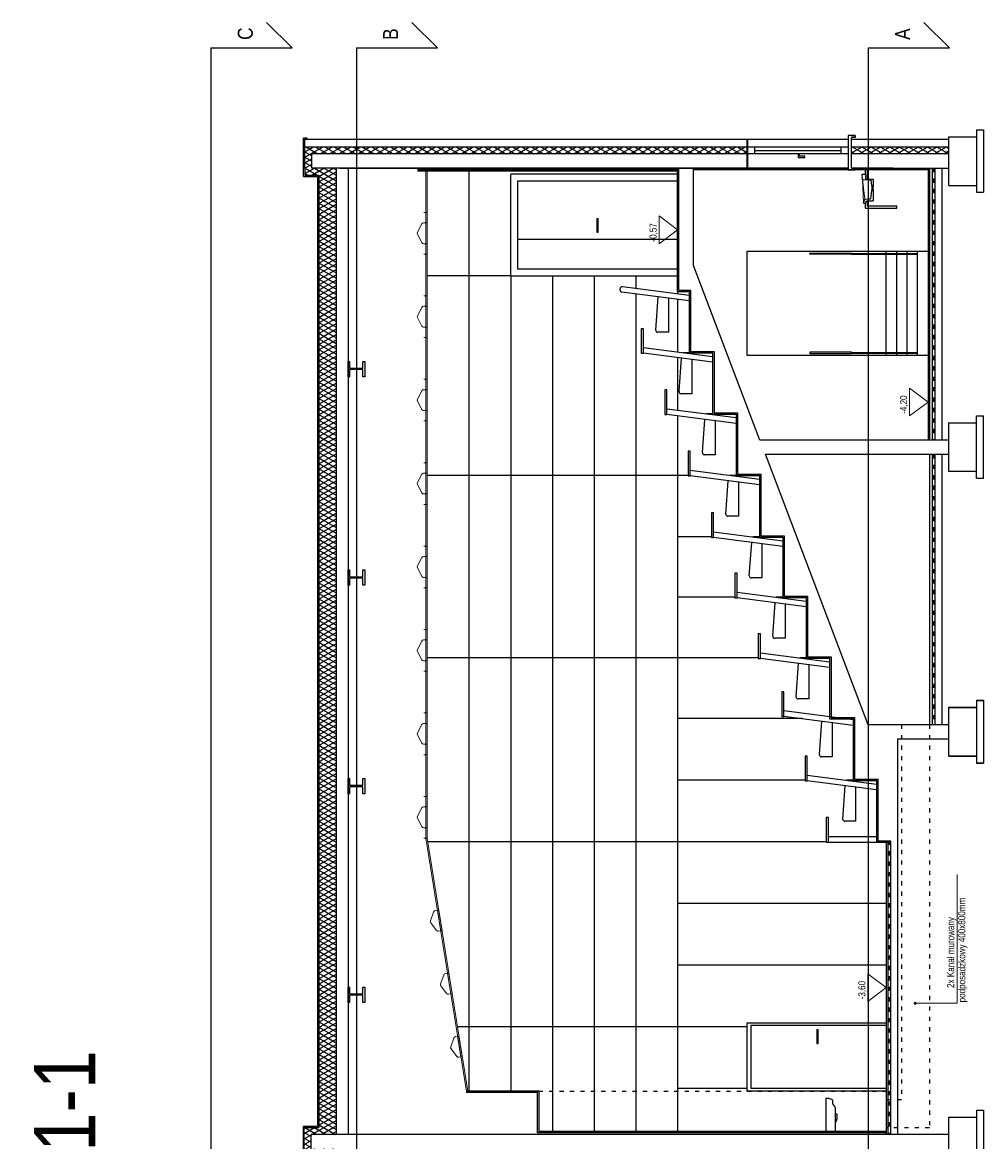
# Model space of a CAD drawing. Header units: millimetres. Extents: x -32221 to 212500, y 31663 to 93766.
# Tile 2 of 256: x -32221 to -18393, y 47753 to 63852. Entities that reach past the tile are written whole.
import ezdxf

# ---------------------------------------------------------------- set-up
doc = ezdxf.new("R2010")
doc.units = ezdxf.units.MM
doc.linetypes.add('GCAD_ISO03W100', pattern=[30, 12, -18])
doc.layers.get('0').update_dxf_attribs({"color": 251})
for name, color, linetype in [('dwuteowniki', 251, 'Continuous'), ('osie', 251, 'Continuous'), ('plyty scienne', 251, 'Continuous'), ('Sciany', 251, 'Continuous'), ('Wyposazenie', 251, 'Continuous')]:
    doc.layers.add(name, color=color, linetype=linetype)
for name, color, linetype, lineweight in [('kasetony', 251, 'Continuous', 5), ('lampy', 251, 'Continuous', 9), ('Opisy', 251, 'Continuous', 13)]:
    doc.layers.add(name, color=color, linetype=linetype, lineweight=lineweight)
doc.styles.get("Standard").update_dxf_attribs({"font": 'ARIALN.TTF'})
pattern_1 = [(150, (22899.074, -110656.82), (-33.766125, -58.484644), []), (210, (22899.074, -110656.82), (33.766125, -58.484644), [])]

msp = doc.modelspace()

# ---------------------------------------------------------------- hatches: boundary and pattern name
at = {"layer": 'Opisy', "transparency": 33554687}
msp.add_hatch(color=256, dxfattribs=at).paths.add_polyline_path([(-19363.174, 49742.384, 0.414213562), (-19378.835, 49758.046, 2.414213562)])
at = {"layer": 'Sciany', "transparency": 33554687}
h = msp.add_hatch(dxfattribs=at)
h.set_pattern_fill('DIAMONDS', color=256, scale=21.27, angle=90, style=0)
h.set_pattern_definition(pattern_1)
h.paths.add_polyline_path([(-27706.429, 47855.233), (-27706.429, 61755.611), (-28056.429, 61755.611), (-28056.429, 61960), (-27416.429, 61960), (-27416.429, 62062.115), (-28156.429, 62062.115), (-28156.429, 61755.686), (-28156.429, 61655.686), (-27956.429, 61655.686), (-27956.429, 47955.233), (-28166.429, 47955.233), (-28166.429, 47855.233), (-28166.429, 47547.886), (-27956.429, 47547.886), (-27956.429, 33847.359), (-28156.429, 33847.359), (-28156.429, 33747.359), (-28156.429, 33440.93), (-18893.429, 33440.93), (-18893.429, 33543.044), (-28056.429, 33543.044), (-28056.429, 33747.433), (-27706.429, 33747.433), (-27706.429, 47650.844), (-28066.429, 47650.844), (-28066.429, 47855.159)])
h = msp.add_hatch(dxfattribs=at)
h.set_pattern_fill('DIAMONDS', color=256, scale=21.27, angle=90, style=0)
h.set_pattern_definition(pattern_1)
h.paths.add_polyline_path([(-21793.429, 61960), (-21793.429, 62062.115), (-27416.429, 62062.115), (-27416.429, 61960)])
h = msp.add_hatch(dxfattribs=at)
h.set_pattern_fill('DIAMONDS', color=256, scale=21.27, angle=90, style=0)
h.set_pattern_definition([(150, (-9948.52, -7225.31), (-33.766125, -58.484644), []), (210, (-9948.52, -7225.31), (33.766125, -58.484644), [])])
h.paths.add_polyline_path([(-20293.429, 61960), (-18893.429, 61960), (-18893.429, 62062.115), (-20293.429, 62062.115)])

# ---------------------------------------------------------------- linework, layer by layer
at = {"linetype": 'GCAD_ISO03W100', "ltscale": 5}
msp.add_line((-24793.429, 48477.024), (-19793.429, 48477.024), dxfattribs=at)
at = {"layer": 'dwuteowniki'}
for p, q in [((-27536.429, 58755.684), (-27536.429, 58975.684)), ((-27536.429, 58975.684), (-27510.429, 58975.684)), ((-27510.429, 58873.684), (-27510.429, 58975.684)), ((-27322.429, 58975.684), (-27296.429, 58975.684)), ((-27322.429, 58873.684), (-27322.429, 58975.684)), ((-27296.429, 58975.684), (-27296.429, 58755.684)), ((-27322.429, 58873.684), (-27510.429, 58873.684)), ((-27510.429, 58755.684), (-27510.429, 58857.684)), ((-27322.429, 58857.684), (-27510.429, 58857.684)), ((-27322.429, 58755.684), (-27322.429, 58857.684)), ((-27510.429, 58755.684), (-27536.429, 58755.684)), ((-27296.429, 58755.684), (-27322.429, 58755.684)), ((-27536.429, 55755.684), (-27536.429, 55975.684)), ((-27536.429, 55975.684), (-27510.429, 55975.684)), ((-27510.429, 55873.684), (-27510.429, 55975.684)), ((-27322.429, 55873.684), (-27510.429, 55873.684)), ((-27322.429, 55975.684), (-27296.429, 55975.684)), ((-27322.429, 55873.684), (-27322.429, 55975.684)), ((-27296.429, 55975.684), (-27296.429, 55755.684)), ((-27510.429, 55755.684), (-27536.429, 55755.684)), ((-27510.429, 55755.684), (-27510.429, 55857.684)), ((-27322.429, 55857.684), (-27510.429, 55857.684)), ((-27322.429, 55755.684), (-27322.429, 55857.684)), ((-27296.429, 55755.684), (-27322.429, 55755.684)), ((-27536.429, 52755.684), (-27536.429, 52975.684)), ((-27536.429, 52975.684), (-27510.429, 52975.684)), ((-27510.429, 52873.684), (-27510.429, 52975.684)), ((-27322.429, 52975.684), (-27296.429, 52975.684)), ((-27322.429, 52873.684), (-27322.429, 52975.684)), ((-27296.429, 52975.684), (-27296.429, 52755.684)), ((-27322.429, 52873.684), (-27510.429, 52873.684)), ((-27510.429, 52755.684), (-27510.429, 52857.684)), ((-27322.429, 52857.684), (-27510.429, 52857.684)), ((-27322.429, 52755.684), (-27322.429, 52857.684)), ((-27510.429, 52755.684), (-27536.429, 52755.684)), ((-27296.429, 52755.684), (-27322.429, 52755.684)), ((-27536.429, 49755.684), (-27536.429, 49975.684)), ((-27536.429, 49975.684), (-27510.429, 49975.684)), ((-27510.429, 49873.684), (-27510.429, 49975.684)), ((-27322.429, 49975.684), (-27296.429, 49975.684)), ((-27322.429, 49873.684), (-27322.429, 49975.684)), ((-27296.429, 49975.684), (-27296.429, 49755.684)), ((-27510.429, 49755.684), (-27536.429, 49755.684)), ((-27322.429, 49873.684), (-27510.429, 49873.684)), ((-27510.429, 49755.684), (-27510.429, 49857.684)), ((-27322.429, 49857.684), (-27510.429, 49857.684)), ((-27322.429, 49755.684), (-27322.429, 49857.684)), ((-27296.429, 49755.684), (-27322.429, 49755.684))]:
    msp.add_line(p, q, dxfattribs=at)
at = {"layer": 'kasetony'}
for p, q in [((-26396.429, 61718.816), (-26446.429, 61718.816)), ((-26416.429, 61718.816), (-26416.429, 61118.816)), ((-26396.429, 61118.816), (-26396.429, 61718.816)), ((-26396.429, 61118.816), (-26446.429, 61118.816)), ((-26416.429, 61118.816), (-26396.429, 61118.816)), ((-26416.429, 61118.816), (-26416.429, 60518.816)), ((-26396.429, 60518.816), (-26396.429, 61118.816)), ((-26396.429, 60518.816), (-26446.429, 60518.816)), ((-26416.429, 60518.816), (-26396.429, 60518.816)), ((-26416.429, 60518.816), (-26416.429, 59918.816)), ((-26396.429, 59918.816), (-26396.429, 60518.816)), ((-26396.429, 59918.816), (-26446.429, 59918.816)), ((-26416.429, 59918.816), (-26396.429, 59918.816)), ((-26416.429, 59918.816), (-26416.429, 59318.816)), ((-26396.429, 59318.816), (-26396.429, 59918.816)), ((-26396.429, 59318.816), (-26446.429, 59318.816)), ((-26416.429, 59318.816), (-26396.429, 59318.816)), ((-26416.429, 59318.816), (-26416.429, 58718.816)), ((-26396.429, 58718.816), (-26396.429, 59318.816)), ((-26396.429, 58718.816), (-26446.429, 58718.816)), ((-26416.429, 58718.816), (-26396.429, 58718.816)), ((-26416.429, 58718.816), (-26416.429, 58118.816)), ((-26396.429, 58118.816), (-26396.429, 58718.816)), ((-26396.429, 58118.816), (-26446.429, 58118.816)), ((-26416.429, 58118.816), (-26396.429, 58118.816)), ((-26416.429, 58118.816), (-26416.429, 57518.816)), ((-26396.429, 57518.816), (-26396.429, 58118.816)), ((-26396.429, 57518.816), (-26446.429, 57518.816)), ((-26416.429, 57518.816), (-26396.429, 57518.816)), ((-26416.429, 57518.816), (-26416.429, 56918.816)), ((-26396.429, 56918.816), (-26396.429, 57518.816)), ((-26396.429, 56918.816), (-26446.429, 56918.816)), ((-26416.429, 56918.816), (-26396.429, 56918.816)), ((-26416.429, 56918.816), (-26416.429, 56318.816)), ((-26396.429, 56318.816), (-26396.429, 56918.816)), ((-26396.429, 56318.816), (-26446.429, 56318.816)), ((-26416.429, 56318.816), (-26396.429, 56318.816)), ((-26416.429, 56318.816), (-26416.429, 55718.816)), ((-26396.429, 55718.816), (-26396.429, 56318.816)), ((-26396.429, 55718.816), (-26446.429, 55718.816)), ((-26416.429, 55718.816), (-26396.429, 55718.816)), ((-26416.429, 55718.816), (-26416.429, 55118.816)), ((-26396.429, 55118.816), (-26396.429, 55718.816)), ((-26396.429, 55118.816), (-26446.429, 55118.816)), ((-26416.429, 55118.816), (-26396.429, 55118.816)), ((-26416.429, 55118.816), (-26416.429, 54518.816)), ((-26396.429, 54518.816), (-26396.429, 55118.816)), ((-26396.429, 54518.816), (-26446.429, 54518.816)), ((-26416.429, 54518.816), (-26396.429, 54518.816)), ((-26416.429, 54518.816), (-26416.429, 53918.816)), ((-26396.429, 53918.816), (-26396.429, 54518.816)), ((-26396.429, 53918.816), (-26446.429, 53918.816)), ((-26416.429, 53918.816), (-26396.429, 53918.816)), ((-26416.429, 53918.816), (-26416.429, 53318.816)), ((-26396.429, 53318.816), (-26396.429, 53918.816)), ((-26396.429, 53318.816), (-26446.429, 53318.816)), ((-26416.429, 53318.816), (-26396.429, 53318.816)), ((-26416.429, 53318.816), (-26416.429, 52718.816)), ((-26396.429, 52718.816), (-26396.429, 53318.816)), ((-26396.429, 52718.816), (-26446.429, 52718.816)), ((-26416.429, 52718.816), (-26396.429, 52718.816)), ((-26416.429, 52718.816), (-26416.429, 52118.816)), ((-26396.429, 52118.816), (-26396.429, 52718.816)), ((-26396.429, 52118.816), (-26446.429, 52118.816)), ((-26396.429, 52118.816), (-26446.429, 52118.816)), ((-26416.429, 52118.816), (-26396.429, 52118.816)), ((-25832.784, 48477.024), (-26416.429, 52118.816)), ((-26396.429, 52118.816), (-26401.429, 52118.816)), ((-25812.798, 48477.024), (-26396.429, 52118.816))]:
    msp.add_line(p, q, dxfattribs=at)
at = {"layer": 'lampy'}
for p, q in [((-26474.899, 60952.933), (-26538.899, 60832.933)), ((-26416.429, 60968.816), (-26448.429, 60968.816)), ((-26396.429, 60968.816), (-26416.429, 60968.816)), ((-26416.429, 60668.816), (-26416.429, 60968.816)), ((-26396.429, 60668.816), (-26396.429, 60968.816)), ((-26474.899, 60684.698), (-26538.899, 60804.698)), ((-26416.429, 60668.816), (-26448.429, 60668.816)), ((-26396.429, 60668.816), (-26416.429, 60668.816)), ((-26474.899, 59752.933), (-26538.899, 59632.933)), ((-26416.429, 59768.816), (-26448.429, 59768.816)), ((-26396.429, 59768.816), (-26416.429, 59768.816)), ((-26416.429, 59468.816), (-26416.429, 59768.816)), ((-26396.429, 59468.816), (-26396.429, 59768.816)), ((-26474.899, 59484.698), (-26538.899, 59604.698)), ((-26416.429, 59468.816), (-26448.429, 59468.816)), ((-26396.429, 59468.816), (-26416.429, 59468.816)), ((-26474.899, 58552.933), (-26538.899, 58432.933)), ((-26416.429, 58568.816), (-26448.429, 58568.816)), ((-26396.429, 58568.816), (-26416.429, 58568.816)), ((-26416.429, 58268.816), (-26416.429, 58568.816)), ((-26396.429, 58268.816), (-26396.429, 58568.816)), ((-26474.899, 58284.698), (-26538.899, 58404.698)), ((-26416.429, 58268.816), (-26448.429, 58268.816)), ((-26396.429, 58268.816), (-26416.429, 58268.816)), ((-26474.899, 57352.933), (-26538.899, 57232.933)), ((-26416.429, 57368.816), (-26448.429, 57368.816)), ((-26396.429, 57368.816), (-26416.429, 57368.816)), ((-26416.429, 57068.816), (-26416.429, 57368.816)), ((-26396.429, 57068.816), (-26396.429, 57368.816)), ((-26474.899, 57084.698), (-26538.899, 57204.698)), ((-26416.429, 57068.816), (-26448.429, 57068.816)), ((-26396.429, 57068.816), (-26416.429, 57068.816)), ((-26474.899, 56152.933), (-26538.899, 56032.933)), ((-26416.429, 56168.816), (-26448.429, 56168.816)), ((-26396.429, 56168.816), (-26416.429, 56168.816)), ((-26416.429, 55868.816), (-26416.429, 56168.816)), ((-26396.429, 55868.816), (-26396.429, 56168.816)), ((-26474.899, 55884.698), (-26538.899, 56004.698)), ((-26416.429, 55868.816), (-26448.429, 55868.816)), ((-26396.429, 55868.816), (-26416.429, 55868.816)), ((-26474.899, 54952.933), (-26538.899, 54832.933)), ((-26416.429, 54968.816), (-26448.429, 54968.816)), ((-26396.429, 54968.816), (-26416.429, 54968.816)), ((-26416.429, 54668.816), (-26416.429, 54968.816)), ((-26396.429, 54668.816), (-26396.429, 54968.816)), ((-26474.899, 54684.698), (-26538.899, 54804.698)), ((-26416.429, 54668.816), (-26448.429, 54668.816)), ((-26396.429, 54668.816), (-26416.429, 54668.816)), ((-26474.899, 53752.933), (-26538.899, 53632.933)), ((-26416.429, 53768.816), (-26448.429, 53768.816)), ((-26396.429, 53768.816), (-26416.429, 53768.816)), ((-26416.429, 53468.816), (-26416.429, 53768.816)), ((-26396.429, 53468.816), (-26396.429, 53768.816)), ((-26474.899, 53484.698), (-26538.899, 53604.698)), ((-26416.429, 53468.816), (-26448.429, 53468.816)), ((-26396.429, 53468.816), (-26416.429, 53468.816)), ((-26474.899, 52552.933), (-26538.899, 52432.933)), ((-26416.429, 52568.816), (-26448.429, 52568.816)), ((-26396.429, 52568.816), (-26416.429, 52568.816)), ((-26416.429, 52268.816), (-26416.429, 52568.816)), ((-26396.429, 52268.816), (-26396.429, 52568.816)), ((-26474.899, 52284.698), (-26538.899, 52404.698)), ((-26416.429, 52268.816), (-26448.429, 52268.816)), ((-26396.429, 52268.816), (-26416.429, 52268.816)), ((-26305.469, 51055.211), (-26349.654, 50926.589)), ((-26250.252, 51080.154), (-26281.848, 51075.086)), ((-26230.505, 51083.322), (-26250.252, 51080.154)), ((-26202.734, 50783.941), (-26250.252, 51080.154)), ((-26182.987, 50787.109), (-26230.505, 51083.322)), ((-26262.982, 50790.362), (-26345.182, 50898.71)), ((-26202.734, 50783.941), (-26234.33, 50778.873)), ((-26182.987, 50787.109), (-26202.734, 50783.941)), ((-26160.274, 50149.207), (-26204.458, 50020.585)), ((-26105.057, 50174.15), (-26136.653, 50169.082)), ((-26085.309, 50177.318), (-26105.057, 50174.15)), ((-26057.539, 49877.937), (-26105.057, 50174.15)), ((-26037.791, 49881.105), (-26085.309, 50177.318)), ((-26117.787, 49884.358), (-26199.986, 49992.706)), ((-26057.539, 49877.937), (-26089.135, 49872.869)), ((-26037.791, 49881.105), (-26057.539, 49877.937)), ((-25959.861, 49268.146), (-25991.457, 49263.078)), ((-25940.114, 49271.314), (-25959.861, 49268.146)), ((-25912.343, 48971.933), (-25959.861, 49268.146)), ((-25892.596, 48975.101), (-25940.114, 49271.314)), ((-26015.078, 49243.203), (-26059.263, 49114.581)), ((-25972.591, 48978.354), (-26054.79, 49086.702)), ((-25912.343, 48971.933), (-25943.939, 48966.865)), ((-25892.596, 48975.101), (-25912.343, 48971.933))]:
    msp.add_line(p, q, dxfattribs=at)
for centre, start, end in [((-26448.429, 60938.816), 90, 151.9275131), ((-26512.429, 60818.816), 151.9275131, 208.0724869), ((-26448.429, 60698.816), 208.0724869, 270), ((-26448.429, 59738.816), 90, 151.9275131), ((-26512.429, 59618.816), 151.9275131, 208.0724869), ((-26448.429, 59498.816), 208.0724869, 270), ((-26448.429, 58538.816), 90, 151.9275131), ((-26512.429, 58418.816), 151.9275131, 208.0724869), ((-26448.429, 58298.816), 208.0724869, 270), ((-26448.429, 57338.816), 90, 151.9275131), ((-26512.429, 57218.816), 151.9275131, 208.0724869), ((-26448.429, 57098.816), 208.0724869, 270), ((-26512.429, 56018.816), 151.9275131, 208.0724869), ((-26448.429, 56138.816), 90, 151.9275131), ((-26448.429, 55898.816), 208.0724869, 270), ((-26448.429, 54938.816), 90, 151.9275131), ((-26512.429, 54818.816), 151.9275131, 208.0724869), ((-26448.429, 54698.816), 208.0724869, 270), ((-26512.429, 53618.816), 151.9275131, 208.0724869), ((-26448.429, 53738.816), 90, 151.9275131), ((-26448.429, 53498.816), 208.0724869, 270), ((-26448.429, 52538.816), 90, 151.9275131), ((-26512.429, 52418.816), 151.9275131, 208.0724869), ((-26448.429, 52298.816), 208.0724869, 270), ((-26277.097, 51045.464), 99.1136689, 161.0411819), ((-26321.281, 50916.842), 161.0411819, 217.1861558), ((-26239.082, 50808.494), 217.1861558, 279.1136689), ((-26131.901, 50139.46), 99.1136689, 161.0411819), ((-26176.086, 50010.838), 161.0411819, 217.1861558), ((-26093.887, 49902.49), 217.1861558, 279.1136689), ((-25986.705, 49233.456), 99.1136689, 161.0411819), ((-26030.89, 49104.834), 161.0411819, 217.1861558), ((-25948.691, 48996.486), 217.1861558, 279.1136689)]:
    msp.add_arc(centre, 30, start, end, dxfattribs=at)
at = {"layer": 'Opisy'}
for p, q in [((-22796.429, 60868.045), (-23061.003, 61067.724)), ((-23061.003, 60668.366), (-23061.003, 61067.724)), ((-22796.429, 60868.045), (-23061.003, 60668.366)), ((-19193.429, 58389.955), (-19458.003, 58589.634)), ((-19458.003, 58190.276), (-19458.003, 58589.634)), ((-19193.429, 58389.955), (-19458.003, 58190.276)), ((-18775.119, 51592.805), (-18775.119, 49742.384)), ((-19793.429, 49967.903), (-20058.003, 50167.582)), ((-20058.003, 49768.224), (-20058.003, 50167.582)), ((-19793.429, 49967.903), (-20058.003, 49768.224)), ((-18775.119, 49742.384), (-19378.835, 49742.384))]:
    msp.add_line(p, q, dxfattribs=at)
msp.add_circle((-19378.835, 49742.384), 15.662, dxfattribs=at)
at = {"layer": 'osie'}
for p, q in [((-28341.795, 63485.397), (-28708.439, 63852.041)), ((-26250.152, 63485.397), (-26616.796, 63852.041)), ((-18885.652, 63485.397), (-19252.296, 63852.041)), ((-29508.072, 63485.397), (-29508.072, 32029.514)), ((-29508.072, 63485.397), (-28341.795, 63485.397)), ((-27416.429, 63485.397), (-27416.429, 32029.514)), ((-27416.429, 63485.397), (-26250.152, 63485.397)), ((-20051.929, 63485.397), (-20051.929, 32029.514)), ((-20051.929, 63485.397), (-18885.652, 63485.397))]:
    msp.add_line(p, q, dxfattribs=at)
at = {"layer": 'plyty scienne'}
for p, q in [((-25796.429, 61716.047), (-25796.429, 48477.024)), ((-25796.429, 60206.64), (-26396.429, 60206.64)), ((-25196.429, 60206.64), (-25796.429, 60206.64)), ((-25196.429, 60206.64), (-25196.429, 48477.024)), ((-24596.429, 60206.64), (-24596.429, 47897.904)), ((-23996.429, 60206.64), (-23996.429, 47897.904)), ((-23396.429, 60206.64), (-23396.429, 60024.141)), ((-23396.429, 59946.401), (-23396.429, 47897.904)), ((-22796.429, 59983.511), (-22796.429, 59949.593)), ((-22796.429, 59871.854), (-22796.429, 59110.258)), ((-22628.129, 59100.653), (-22722.149, 59100.653)), ((-22796.429, 59032.518), (-22796.429, 58273.452)), ((-22796.429, 58195.712), (-22796.429, 47897.904)), ((-22291.529, 58220.325), (-22385.549, 58220.325)), ((-25796.429, 57336.597), (-26396.429, 57336.597)), ((-25196.429, 57336.597), (-25796.429, 57336.597)), ((-24596.429, 57336.597), (-25196.429, 57336.597)), ((-23996.429, 57336.597), (-24596.429, 57336.597)), ((-23396.429, 57336.597), (-23996.429, 57336.597)), ((-22796.429, 57336.597), (-23396.429, 57336.597)), ((-22644.165, 57336.597), (-22796.429, 57336.597)), ((-21954.929, 57336.597), (-22048.949, 57336.597)), ((-22307.565, 56450.878), (-22796.429, 56450.878)), ((-21618.329, 56450.878), (-21712.349, 56450.878)), ((-21970.965, 55582.397), (-22796.429, 55582.397)), ((-21281.729, 55582.397), (-21375.749, 55582.397)), ((-25796.429, 54709.625), (-26396.429, 54709.625)), ((-25196.429, 54709.625), (-25796.429, 54709.625)), ((-24596.429, 54709.625), (-25196.429, 54709.625)), ((-23996.429, 54709.625), (-24596.429, 54709.625)), ((-23396.429, 54709.625), (-23996.429, 54709.625)), ((-22796.429, 54709.625), (-23396.429, 54709.625)), ((-21634.365, 54709.625), (-22796.429, 54709.625)), ((-20945.129, 54709.625), (-21039.149, 54709.625)), ((-21002.255, 53838.006), (-22796.429, 53838.006)), ((-20961.165, 52949.964), (-22796.429, 52949.964)), ((-20271.929, 52949.964), (-20365.949, 52949.964)), ((-25796.429, 52063.679), (-26387.593, 52063.679)), ((-25196.429, 52063.679), (-25796.429, 52063.679)), ((-24596.429, 52063.679), (-25196.429, 52063.679)), ((-23996.429, 52063.679), (-24596.429, 52063.679)), ((-23396.429, 52063.679), (-23996.429, 52063.679)), ((-22796.429, 52063.679), (-23396.429, 52063.679)), ((-20656.482, 52063.679), (-22796.429, 52063.679)), ((-19793.429, 51177.394), (-22796.429, 51177.394)), ((-19793.429, 50291.109), (-22796.429, 50291.109)), ((-25796.429, 49404.824), (-25961.486, 49404.824)), ((-25196.429, 49404.824), (-25796.429, 49404.824)), ((-24596.429, 49404.824), (-25196.429, 49404.824)), ((-23996.429, 49404.824), (-24596.429, 49404.824)), ((-23396.429, 49404.824), (-23996.429, 49404.824)), ((-22796.429, 49404.824), (-23396.429, 49404.824)), ((-21793.429, 49404.824), (-22796.429, 49404.824)), ((-21793.429, 48518.539), (-22796.429, 48518.539)), ((-19793.429, 48518.539), (-20051.929, 48518.539))]:
    msp.add_line(p, q, dxfattribs=at)
at = {"layer": 'Sciany'}
for p, q in [((-18493.429, 62307.843), (-18493.429, 61407.843)), ((-18493.429, 62307.843), (-18393.429, 62307.843)), ((-18493.429, 62307.669), (-18493.429, 61407.669)), ((-18493.429, 62307.669), (-18393.429, 62307.669)), ((-18393.429, 62307.843), (-18393.429, 61407.843)), ((-18393.429, 62307.669), (-18393.429, 61407.669)), ((-28126.429, 62184.297), (-28176.429, 62184.297)), ((-28176.429, 61635.686), (-28176.429, 62184.297)), ((-28156.429, 61755.686), (-28156.429, 62174.297)), ((-28156.429, 62174.297), (-20343.429, 62174.297)), ((-28126.429, 62174.297), (-28126.429, 62184.297)), ((-21793.429, 61960), (-21793.429, 62174.297)), ((-21783.429, 61755.611), (-21783.429, 62174.297)), ((-20293.429, 62224.297), (-20343.429, 62224.297)), ((-20343.429, 62224.297), (-20343.429, 61730.054)), ((-20293.429, 62224.297), (-20243.429, 62224.297)), ((-20243.429, 62224.297), (-20293.429, 62224.297)), ((-20293.429, 62174.297), (-20293.429, 62194.297)), ((-20243.429, 62194.297), (-20293.429, 62194.297)), ((-20293.429, 62174.297), (-18893.429, 62174.297)), ((-20293.429, 61755.686), (-20293.429, 62174.297)), ((-20243.429, 62224.297), (-20243.429, 62194.297)), ((-18893.429, 61507.843), (-18893.429, 62207.843)), ((-18893.429, 62207.843), (-18493.429, 62207.843)), ((-18893.429, 61507.669), (-18893.429, 62207.669)), ((-18893.429, 62207.669), (-18493.429, 62207.669)), ((-28156.429, 62062.115), (-21793.429, 62062.115)), ((-21783.429, 62062.115), (-20343.429, 62062.115)), ((-21683.429, 61960), (-21683.429, 62062.115)), ((-21683.429, 62011.058), (-20443.429, 62011.058)), ((-20443.429, 61960), (-20443.429, 62062.115)), ((-20293.429, 62062.115), (-18893.429, 62062.115)), ((-21793.429, 61960), (-28056.429, 61960)), ((-28056.429, 61755.512), (-28056.429, 61959.826)), ((-21793.429, 61755.611), (-21793.429, 61960)), ((-20343.429, 61960), (-21783.429, 61960)), ((-21063.429, 61960), (-21063.429, 61910)), ((-21063.429, 61910), (-20963.429, 61910)), ((-21043.429, 61930), (-21043.429, 61960)), ((-20963.429, 61930), (-21043.429, 61930)), ((-20963.429, 61910), (-20963.429, 61930)), ((-18893.429, 61960), (-20293.429, 61960)), ((-18893.429, 61755.611), (-18893.429, 61960.075)), ((-18893.429, 61755.512), (-18893.429, 61959.826)), ((-28156.429, 61755.686), (-28156.429, 61655.686)), ((-21793.429, 61755.611), (-28056.429, 61755.611)), ((-27706.429, 61755.686), (-27706.429, 47855.159)), ((-27656.429, 61755.686), (-21793.429, 61755.686)), ((-27536.429, 61755.686), (-27536.429, 47855.233)), ((-22796.429, 61730.054), (-26536.429, 61730.054)), ((-22796.429, 61713.015), (-26536.429, 61713.015)), ((-25196.429, 60203.533), (-25196.429, 61668.869)), ((-22796.429, 61668.869), (-25196.429, 61668.869)), ((-22796.429, 59980.479), (-22796.429, 61755.611)), ((-22776.429, 60000.479), (-22776.429, 61755.611)), ((-22566.429, 60355.331), (-22566.429, 61755.686)), ((-19173.429, 61730.054), (-22566.429, 61730.054)), ((-20343.429, 61755.611), (-21793.429, 61755.686)), ((-21783.429, 61755.686), (-20343.429, 61755.686)), ((-20343.429, 61730.054), (-20243.429, 61730.054)), ((-20293.429, 61755.686), (-18893.429, 61755.686)), ((-20243.429, 61755.686), (-20293.429, 61755.686)), ((-20243.429, 61730.054), (-20243.429, 61755.686)), ((-19693.429, 61755.611), (-20243.429, 61755.611)), ((-20093.429, 61667.155), (-20093.429, 61730.054)), ((-20063.429, 61597.965), (-20063.429, 61730.054)), ((-19193.429, 61730.054), (-19193.429, 57843.517)), ((-19173.429, 61755.611), (-19173.429, 57843.517)), ((-19133.429, 61755.611), (-19133.429, 57843.517)), ((-19093.429, 61755.611), (-19093.429, 57843.517)), ((-18993.429, 61755.611), (-18993.429, 57843.517)), ((-28176.429, 61635.686), (-27976.429, 61635.686)), ((-28156.429, 61655.686), (-27956.429, 61655.686)), ((-27976.429, 61635.686), (-27976.429, 47975.233)), ((-27956.429, 61655.686), (-27956.429, 47955.233)), ((-27956.429, 61655.686), (-27956.429, 61655.686)), ((-22796.429, 61568.869), (-25096.429, 61568.869)), ((-25096.429, 61568.869), (-25096.429, 60303.533)), ((-18893.429, 61507.843), (-18493.429, 61507.843)), ((-18893.429, 61507.669), (-18493.429, 61507.669)), ((-18493.429, 61407.843), (-18393.429, 61407.843)), ((-18493.429, 61407.669), (-18393.429, 61407.669)), ((-20093.429, 61179.915), (-20093.429, 61250.162)), ((-20093.429, 61179.915), (-19643.429, 61179.915)), ((-20063.429, 61209.915), (-20063.429, 61281.993)), ((-19643.429, 61209.915), (-20063.429, 61209.915)), ((-19643.429, 61179.915), (-19643.429, 61209.915)), ((-23956.429, 61033.11), (-23956.429, 60833.11)), ((-23956.429, 61033.11), (-23936.429, 61033.11)), ((-23936.429, 60833.11), (-23936.429, 61033.11)), ((-25096.429, 60733.817), (-22796.429, 60733.817)), ((-23956.429, 60833.11), (-23936.429, 60833.11)), ((-21793.429, 59061.156), (-21793.429, 60561.156)), ((-21793.429, 60561.156), (-19793.429, 60561.156)), ((-19793.429, 60528.156), (-19793.429, 60561.156)), ((-19793.429, 60561.156), (-19643.429, 60561.156)), ((-19643.429, 60528.156), (-19643.429, 60561.156)), ((-19643.429, 60561.156), (-19493.429, 60561.156)), ((-19493.429, 60528.156), (-19493.429, 60561.156)), ((-19493.429, 60561.156), (-19343.429, 60561.156)), ((-19343.429, 59061.156), (-19343.429, 60561.156)), ((-19343.429, 60561.156), (-19193.429, 60561.156)), ((-20893.429, 60516.156), (-20893.429, 60531.156)), ((-20893.429, 60531.156), (-20293.429, 60531.156)), ((-20293.429, 60516.156), (-20893.429, 60516.156)), ((-20293.429, 60531.156), (-20293.429, 60516.156)), ((-20293.429, 60528.156), (-19343.429, 60528.156)), ((-20293.429, 60519.156), (-19343.429, 60519.156)), ((-19793.429, 59103.156), (-19793.429, 60519.156)), ((-19643.429, 59103.156), (-19643.429, 60519.156)), ((-19493.429, 59103.156), (-19493.429, 60519.156)), ((-22796.429, 60303.533), (-25096.429, 60303.533)), ((-21610.432, 57843.517), (-22566.429, 60355.331)), ((-22796.429, 60203.533), (-25196.429, 60203.533)), ((-22796.429, 59980.479), (-22628.129, 59980.479)), ((-22776.429, 60000.479), (-22608.129, 60000.479)), ((-22628.129, 59980.479), (-22628.129, 59097.621)), ((-22608.129, 60000.479), (-22608.129, 59117.621)), ((-22628.129, 59097.621), (-22291.529, 59097.621)), ((-22608.129, 59117.621), (-22271.529, 59117.621)), ((-22291.529, 59097.621), (-22291.529, 58217.293)), ((-22271.529, 59117.621), (-22271.529, 58237.293)), ((-20293.429, 59106.156), (-20893.429, 59106.156)), ((-20893.429, 59106.156), (-20893.429, 59091.156)), ((-20893.429, 59091.156), (-20293.429, 59091.156)), ((-20293.429, 59091.156), (-20293.429, 59106.156)), ((-20293.429, 59106.156), (-20293.429, 59103.156)), ((-20293.429, 59103.156), (-19343.429, 59103.156)), ((-20293.429, 59094.156), (-19343.429, 59094.156)), ((-19793.429, 59061.156), (-19793.429, 59094.156)), ((-19643.429, 59061.156), (-19643.429, 59094.156)), ((-19493.429, 59061.156), (-19493.429, 59094.156)), ((-19793.429, 59061.156), (-21793.429, 59061.156)), ((-19643.429, 59061.156), (-19793.429, 59061.156)), ((-19493.429, 59061.156), (-19643.429, 59061.156)), ((-19343.429, 59061.156), (-19493.429, 59061.156)), ((-19193.429, 59061.156), (-19343.429, 59061.156)), ((-22291.529, 58217.293), (-21954.929, 58217.293)), ((-22271.529, 58237.293), (-21934.929, 58237.293)), ((-21954.929, 58217.293), (-21954.929, 57333.565)), ((-21934.929, 58237.293), (-21934.929, 57353.565)), ((-18493.429, 58191.36), (-18393.429, 58191.36)), ((-18493.429, 57294.407), (-18493.429, 58191.36)), ((-18393.429, 57294.407), (-18393.429, 58191.36)), ((-18893.429, 57394.407), (-18893.429, 58094.407)), ((-18893.429, 57391.36), (-18893.429, 58091.36)), ((-18893.429, 58091.36), (-18493.429, 58091.36)), ((-18893.429, 57843.517), (-21610.432, 57843.517)), ((-18893.429, 57644.407), (-18893.429, 57844.407)), ((-18893.429, 57641.36), (-18893.429, 57841.36)), ((-21532.67, 57639.203), (-18893.429, 57639.203)), ((-20051.929, 53748.662), (-21532.67, 57639.203)), ((-19173.429, 57639.203), (-19173.429, 53748.662)), ((-19133.429, 57639.203), (-19133.429, 53748.662)), ((-19093.429, 57639.203), (-19093.429, 53748.662)), ((-18993.429, 57639.203), (-18993.429, 53748.662)), ((-21954.929, 57333.565), (-21618.329, 57333.565)), ((-21934.929, 57353.565), (-21598.329, 57353.565)), ((-21618.329, 57333.565), (-21618.329, 56447.845)), ((-21598.329, 57353.565), (-21598.329, 56467.845)), ((-18893.429, 57394.407), (-18493.429, 57394.407)), ((-18493.429, 57294.407), (-18393.429, 57294.407)), ((-21618.329, 56447.845), (-21281.729, 56447.845)), ((-21598.329, 56467.845), (-21261.729, 56467.845)), ((-21281.729, 56447.845), (-21281.729, 55579.365)), ((-21261.729, 56467.845), (-21261.729, 55599.365)), ((-21281.729, 55579.365), (-20945.129, 55579.365)), ((-21261.729, 55599.365), (-20925.129, 55599.365)), ((-20945.129, 55579.365), (-20945.129, 54706.592)), ((-20925.129, 55599.365), (-20925.129, 54726.592)), ((-20945.129, 54706.592), (-20608.529, 54706.592)), ((-20925.129, 54726.592), (-20588.529, 54726.592)), ((-20608.529, 54706.592), (-20608.529, 53834.974)), ((-20588.529, 54726.592), (-20588.529, 53854.974)), ((-18493.429, 54101.71), (-18493.429, 53201.71)), ((-18493.429, 54101.71), (-18393.429, 54101.71)), ((-18493.429, 54098.662), (-18493.429, 53198.662)), ((-18493.429, 54098.662), (-18393.429, 54098.662)), ((-18393.429, 54101.71), (-18393.429, 53201.71)), ((-18393.429, 54098.662), (-18393.429, 53198.662)), ((-18893.429, 53301.71), (-18893.429, 54001.71)), ((-18893.429, 54001.71), (-18493.429, 54001.71)), ((-18893.429, 53298.662), (-18893.429, 53998.662)), ((-18893.429, 53998.662), (-18493.429, 53998.662)), ((-20608.529, 53834.974), (-20271.929, 53834.974)), ((-20588.529, 53854.974), (-20251.929, 53854.974)), ((-20271.929, 53834.974), (-20271.929, 52946.932)), ((-20251.929, 53854.974), (-20251.929, 52966.932)), ((-18993.429, 53748.662), (-20051.929, 53748.662)), ((-18893.429, 53748.662), (-18993.429, 53748.662)), ((-18893.429, 53551.71), (-18893.429, 53751.71)), ((-18893.429, 53548.662), (-18893.429, 53748.662)), ((-18893.429, 53748.662), (-18893.429, 53748.662)), ((-19633.429, 53548.662), (-19633.429, 47855.159)), ((-19633.429, 53548.662), (-18993.429, 53548.662)), ((-18993.429, 53548.662), (-18893.429, 53548.662)), ((-18893.429, 53301.71), (-18493.429, 53301.71)), ((-18893.429, 53298.662), (-18493.429, 53298.662)), ((-18493.429, 53201.71), (-18393.429, 53201.71)), ((-18493.429, 53198.662), (-18393.429, 53198.662)), ((-20251.929, 52966.932), (-19915.329, 52966.932)), ((-19915.329, 52966.932), (-19915.329, 52080.647)), ((-20271.929, 52946.932), (-19935.329, 52946.932)), ((-19935.329, 52946.932), (-19935.329, 52060.647)), ((-19935.329, 52060.647), (-19773.429, 52060.647)), ((-19915.329, 52080.647), (-19733.429, 52080.647)), ((-19793.429, 52080.647), (-19793.429, 47855.159)), ((-19773.429, 52080.647), (-19773.429, 47855.159)), ((-19773.429, 52080.647), (-19773.429, 47855.159)), ((-19733.429, 52080.647), (-19733.429, 47855.159)), ((-21793.429, 48480.776), (-21793.429, 49463.222)), ((-21793.429, 49463.222), (-19793.429, 49463.222)), ((-19793.429, 49423.556), (-21743.429, 49423.556)), ((-21743.429, 49423.556), (-21743.429, 48523.556)), ((-20793.429, 49364.735), (-20793.429, 49164.735)), ((-20793.429, 49364.735), (-20773.429, 49364.735)), ((-20773.429, 49164.735), (-20773.429, 49364.735)), ((-20793.429, 49164.735), (-20773.429, 49164.735)), ((-25293.429, 48477.024), (-25833.429, 48477.024)), ((-25833.429, 48477.024), (-25833.429, 48459.986)), ((-25833.429, 48477.024), (-25833.429, 48459.986)), ((-24813.429, 48459.986), (-25833.429, 48459.986)), ((-24793.429, 48477.024), (-25293.429, 48477.024)), ((-24813.429, 48477.024), (-24813.429, 47880.7)), ((-24793.429, 48477.024), (-24793.429, 47897.739)), ((-19793.429, 48480.776), (-21793.429, 48480.776)), ((-21743.429, 48523.556), (-19793.429, 48523.556)), ((-18493.429, 48203.001), (-18493.429, 47303.001)), ((-18493.429, 48203.001), (-18393.429, 48203.001)), ((-18393.429, 48203.001), (-18393.429, 47303.001)), ((-28176.429, 47975.233), (-27976.429, 47975.233)), ((-28176.429, 47527.886), (-28176.429, 47975.233)), ((-18893.429, 47403.001), (-18893.429, 48103.001)), ((-18893.429, 48103.001), (-18493.429, 48103.001)), ((-28166.429, 47855.233), (-28166.429, 47955.233)), ((-28166.429, 47955.233), (-27956.429, 47955.233)), ((-28166.429, 47547.886), (-28166.429, 47855.233)), ((-19693.429, 47855.233), (-28066.429, 47855.233)), ((-28066.429, 47650.844), (-28066.429, 47855.233)), ((-18893.429, 47855.159), (-28066.429, 47855.159)), ((-27956.429, 47855.233), (-27956.429, 47855.159)), ((-27956.429, 47855.159), (-27956.429, 47855.233)), ((-19793.429, 47880.7), (-24813.429, 47880.7)), ((-19793.429, 47897.739), (-24793.429, 47897.739)), ((-18893.429, 47650.77), (-18893.429, 47855.233))]:
    msp.add_line(p, q, dxfattribs=at)
at = {"layer": 'Sciany', "linetype": 'GCAD_ISO03W100', "ltscale": 5}
for p, q in [((-19113.429, 61755.611), (-19113.429, 57843.517)), ((-19113.429, 57639.203), (-19113.429, 53748.662)), ((-19573.429, 53748.662), (-19573.429, 48352.201)), ((-19173.429, 53748.662), (-19173.429, 47952.201)), ((-19753.429, 52080.647), (-19753.429, 47855.159)), ((-19573.429, 48352.201), (-19793.429, 48352.201)), ((-19173.429, 47952.201), (-19793.429, 47952.201))]:
    msp.add_line(p, q, dxfattribs=at)
at = {"layer": 'Wyposazenie'}
for p, q in [((-23623.965, 60002.193), (-23623.965, 60019.433)), ((-22628.129, 59847.061), (-23597.812, 59972.44)), ((-22628.129, 59924.8), (-23590.118, 60049.185)), ((-23110.803, 59426.209), (-23076.025, 59904.973)), ((-22928.787, 59885.936), (-22928.787, 59394.035)), ((-23287.365, 59446.39), (-23317.365, 59446.39)), ((-23317.365, 59446.39), (-23317.365, 59092.964)), ((-23287.365, 59170.703), (-23287.365, 59446.39)), ((-22928.787, 59394.035), (-23080.882, 59394.035)), ((-23317.365, 59092.964), (-23287.365, 59092.964)), ((-22291.529, 59041.942), (-23287.365, 59170.703)), ((-23287.365, 59092.964), (-23287.365, 59170.703)), ((-22291.529, 58964.203), (-23287.365, 59092.964)), ((-22774.203, 58543.351), (-22739.425, 59022.115)), ((-22592.187, 59003.078), (-22592.187, 58511.177)), ((-22950.765, 58566.062), (-22980.765, 58566.062)), ((-22980.765, 58566.062), (-22980.765, 58212.636)), ((-22950.765, 58290.375), (-22950.765, 58566.062)), ((-22592.187, 58511.177), (-22744.282, 58511.177)), ((-21954.929, 58161.614), (-22950.765, 58290.375)), ((-22950.765, 58212.636), (-22950.765, 58290.375)), ((-22980.765, 58212.636), (-22950.765, 58212.636)), ((-21954.929, 58083.874), (-22950.765, 58212.636)), ((-22437.603, 57663.023), (-22402.825, 58141.787)), ((-22255.587, 58122.749), (-22255.587, 57630.849)), ((-22614.165, 57682.334), (-22644.165, 57682.334)), ((-22644.165, 57682.334), (-22644.165, 57328.908)), ((-22614.165, 57406.648), (-22614.165, 57682.334)), ((-22255.587, 57630.849), (-22407.682, 57630.849)), ((-22644.165, 57328.908), (-22614.165, 57328.908)), ((-21618.329, 57277.886), (-22614.165, 57406.648)), ((-22614.165, 57328.908), (-22614.165, 57406.648)), ((-21618.329, 57200.147), (-22614.165, 57328.908)), ((-22101.003, 56779.295), (-22066.225, 57258.06)), ((-21918.987, 57239.022), (-21918.987, 56747.122)), ((-22277.565, 56796.614), (-22307.565, 56796.614)), ((-22307.565, 56796.614), (-22307.565, 56443.188)), ((-22277.565, 56520.928), (-22277.565, 56796.614)), ((-21918.987, 56747.122), (-22071.082, 56747.122)), ((-21281.729, 56392.166), (-22277.565, 56520.928)), ((-22277.565, 56443.188), (-22277.565, 56520.928)), ((-22307.565, 56443.188), (-22277.565, 56443.188)), ((-21281.729, 56314.427), (-22277.565, 56443.188)), ((-21764.403, 55893.575), (-21729.625, 56372.34)), ((-21582.387, 56353.302), (-21582.387, 55861.402)), ((-21940.965, 55928.133), (-21970.965, 55928.133)), ((-21970.965, 55928.133), (-21970.965, 55574.707)), ((-21940.965, 55652.447), (-21940.965, 55928.133)), ((-21582.387, 55861.402), (-21734.482, 55861.402)), ((-21970.965, 55574.707), (-21940.965, 55574.707)), ((-20945.129, 55523.686), (-21940.965, 55652.447)), ((-21940.965, 55574.707), (-21940.965, 55652.447)), ((-20945.129, 55445.946), (-21940.965, 55574.707)), ((-21427.803, 55025.094), (-21393.025, 55503.859)), ((-21245.787, 55484.821), (-21245.787, 54992.921)), ((-21604.365, 55055.361), (-21634.365, 55055.361)), ((-21634.365, 55055.361), (-21634.365, 54701.935)), ((-21604.365, 54779.675), (-21604.365, 55055.361)), ((-21245.787, 54992.921), (-21397.882, 54992.921)), ((-20608.529, 54650.914), (-21604.365, 54779.675)), ((-21604.365, 54701.935), (-21604.365, 54779.675)), ((-21634.365, 54701.935), (-21604.365, 54701.935)), ((-20608.529, 54573.174), (-21604.365, 54701.935)), ((-21091.203, 54152.322), (-21056.425, 54631.087)), ((-20909.187, 54612.049), (-20909.187, 54120.149)), ((-21267.765, 54222.731), (-21297.765, 54222.731)), ((-21297.765, 54222.731), (-21297.765, 53869.305)), ((-21267.765, 53947.044), (-21267.765, 54222.731)), ((-20909.187, 54120.149), (-21061.282, 54120.149)), ((-20271.929, 53818.283), (-21267.765, 53947.044)), ((-21267.765, 53869.305), (-21267.765, 53947.044)), ((-21297.765, 53869.305), (-21267.765, 53869.305)), ((-20271.929, 53740.544), (-21267.765, 53869.305)), ((-20754.603, 53319.692), (-20719.825, 53798.456)), ((-20572.587, 53779.418), (-20572.587, 53287.518)), ((-20931.165, 53295.7), (-20961.165, 53295.7)), ((-20961.165, 53295.7), (-20961.165, 52942.275)), ((-20931.165, 53020.014), (-20931.165, 53295.7)), ((-20572.587, 53287.518), (-20724.682, 53287.518)), ((-19935.329, 52891.253), (-20931.165, 53020.014)), ((-20931.165, 52942.275), (-20931.165, 53020.014)), ((-20961.165, 52942.275), (-20931.165, 52942.275)), ((-19935.329, 52813.513), (-20931.165, 52942.275)), ((-20418.003, 52392.662), (-20383.225, 52871.426)), ((-20235.987, 52852.388), (-20235.987, 52360.488)), ((-20626.482, 52414.073), (-20656.482, 52414.073)), ((-20656.482, 52414.073), (-20656.482, 52060.647)), ((-20626.482, 52138.387), (-20626.482, 52414.073)), ((-20235.987, 52360.488), (-20388.082, 52360.488)), ((-20656.482, 52060.647), (-20626.482, 52060.647)), ((-20626.482, 52140.647), (-19935.329, 52140.647)), ((-20626.482, 52060.647), (-20626.482, 52138.387)), ((-20626.482, 52060.647), (-19935.329, 52060.647))]:
    msp.add_line(p, q, dxfattribs=at)
for points in [[(-19981.825, 61589.251), (-19981.927, 61584.953), (-19981.982, 61488.921), (-19993.541, 61489.334), (-20003.657, 61500.275), (-20008.024, 61556.122), (-20009.583, 61576.38), (-20018.932, 61580.08), (-20031.009, 61582.417), (-20123.066, 61588.047), (-20136.401, 61587.8), (-20137.02, 61595.333), (-20138.749, 61662.636), (-20137.392, 61666.464), (-20130.969, 61666.71), (-20099.727, 61667.576), (-20092.318, 61667.081), (-20091.7, 61663.005), (-20092.07, 61613.611), (-20093.429, 61600.272), (-20070.953, 61598.299), (-19989.295, 61594.674), (-19986.839, 61594.674), (-19981.723, 61593.548)], [(-20093.222, 61250.304), (-20095.949, 61248.437), (-20115.298, 61247.576), (-20118.847, 61252.745), (-20122.178, 61258.219), (-20103.218, 61308.271), (-20099.496, 61311.108), (-20036.229, 61313.851), (-20027.498, 61314.671), (-20013.853, 61315.079), (-20008.669, 61351.1), (-20002.924, 61436.189), (-19992.755, 61446.357), (-19981.772, 61445.951), (-19981.529, 61331.272), (-19981.408, 61305.698), (-19981.198, 61292.507), (-19992.718, 61278.072), (-20074.77, 61282.622), (-20093.725, 61273.07), (-20090.495, 61252.172)]]:
    msp.add_lwpolyline(points, close=True, dxfattribs=at)
at = {"layer": 'Wyposazenie', "linetype": 'Continuous', "lineweight": 0}
for points in [[(-20101.368, 61309.681), (-20137.017, 61595.302), (-20119.236, 61254.662)], [(-20002.923, 61436.19), (-20003.653, 61500.27)], [(-19992.747, 61446.357), (-19993.539, 61489.334)], [(-19981.772, 61445.945), (-19981.982, 61488.926)]]:
    msp.add_lwpolyline(points, dxfattribs=at)
at = {"layer": 'Wyposazenie'}
msp.add_lwpolyline([(-20523.388, 47894.942), (-20523.388, 48216.206, 0.249591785), (-20563.51, 48291.573), (-20563.51, 48347.536, 0.232941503), (-20565.501, 48351.578, 0.148284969), (-20619.318, 48371.892, -0.005564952), (-20655.711, 48374.723, 0.477395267), (-20663.591, 48366.576), (-20663.469, 47894.951)], format="xyb", close=True, dxfattribs=at)
msp.add_lwpolyline([(-20523.393, 48035.57, 0.146466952), (-20504.771, 48073.793, -0.170945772), (-20501.376, 48079.43, 0.044979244), (-20499.562, 48080.692, 0.220760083), (-20498.511, 48082.375), (-20498.511, 48147.261, 0.359214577), (-20500.399, 48149.549), (-20523.39, 48150.298)], format="xyb", dxfattribs=at)
for centre, start, end in [((-23593.965, 60019.433), 82.6325588, 180), ((-23593.965, 60002.193), 180, 262.6325588), ((-23080.882, 59424.035), 175.8452699, 270), ((-22744.282, 58541.177), 175.8452699, 270), ((-22407.682, 57660.849), 175.8452699, 270), ((-22071.082, 56777.122), 175.8452699, 270), ((-21734.482, 55891.402), 175.8452699, 270), ((-21397.882, 55022.921), 175.8452699, 270), ((-21061.282, 54150.149), 175.8452699, 270), ((-20724.682, 53317.518), 175.8452699, 270), ((-20388.082, 52390.488), 175.8452699, 270)]:
    msp.add_arc(centre, 30, start, end, dxfattribs=at)

# ---------------------------------------------------------------- texts
at = {"layer": 'Opisy'}
for s, height, p in [('-0,57', 101.3994, (-23097.507, 60699.332)), ('-4,20', 101.3994, (-19494.507, 58221.242)), ('podposadzkowy 400x800mm', 101.39941, (-18656.82, 49755.76)), ('2x Kanał murowany', 101.39941, (-18816.563, 49963.426)), ('-3,60', 101.3994, (-20094.507, 49799.19))]:
    msp.add_text(s, height=height, rotation=90, dxfattribs=at).set_placement(p)
at = {"layer": 'osie'}
for s, height, p in [('C', 216.072, (-28907.355, 63600.636)), ('B', 216.072, (-26815.712, 63600.636)), ('A', 216.072, (-19451.212, 63600.636)), ('Przekrój 1-1', 882.23408, (-31171.296, 43621.926))]:
    msp.add_text(s, height=height, rotation=90, dxfattribs=at).set_placement(p)

doc.saveas('drawing.dxf')
